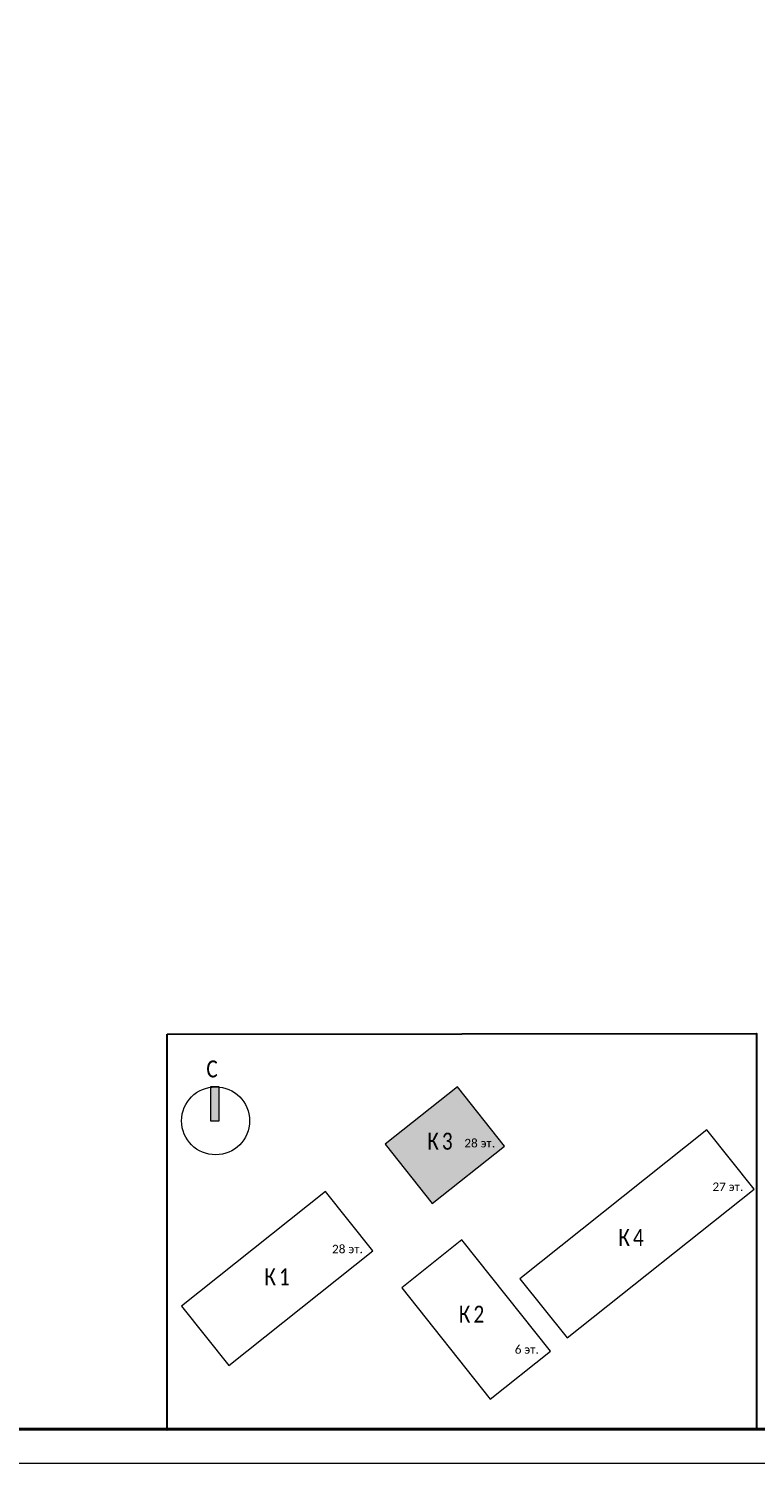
# Model space of a CAD drawing. Header units: millimetres. Extents: x -195178 to 1761886, y 140622 to 301105.
# Tile 81 of 131: x 800540 to 811221, y 182305 to 203401. Entities that reach past the tile are written whole.
import ezdxf

# ---------------------------------------------------------------- set-up
doc = ezdxf.new("R2010")
doc.units = ezdxf.units.MM
doc.layers.get('Defpoints').update_dxf_attribs({"color": 252})
doc.layers.add('0_S_Grey_01', color=9, linetype='Continuous', lineweight=5, true_color=0x808080)
doc.layers.add('Рамка', color=7, linetype='Continuous', lineweight=18)
doc.layers.add('Типовые аннотации', color=252, linetype='Continuous', lineweight=5)
doc.layers.add('формат', color=250, linetype='Continuous')
doc.styles.add('Arial', font='arial.ttf', dxfattribs={"width": 0.9, "height": 699.9999999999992})
doc.styles.add('Calibri Light_10', font='calibril.ttf', dxfattribs={"height": 1})
doc.styles.add('Calibri Light_9', font='isocpeur.ttf', dxfattribs={"width": 0.8, "height": 2})

# ---------------------------------------------------------------- blocks, each defined once
blk = doc.blocks.new('*U29')
at = {"color": 0, "lineweight": 0}
blk.add_lwpolyline([(-594, 4.393872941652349e-15), (6.661338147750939e-14, 6.661338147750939e-14), (3.331937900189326e-14, 420.0000000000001), (-594.0000000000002, 420.0000000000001)], close=True, dxfattribs=at)
at = {"lineweight": 40}
blk.add_lwpolyline([(-574, 5.000000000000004), (-4.999999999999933, 5.000000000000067), (-4.999999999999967, 415.0000000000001), (-574.0000000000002, 415.0000000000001)], close=True, dxfattribs=at)
at = {"style": 'Arial', "width": 0.9, "flags": 8}
blk.add_attdef('FORMAT', (-36.87188609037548, 1.257088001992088), '', height=2.8, dxfattribs=at)
blk = doc.blocks.new('0_AS_SLK8_BUG_2000 - 0_AS_SLK8_BUG_2000-4765957-Надземная часть_ Корпус 3_ План 1 этажа на отм_-1_640')
at = {"layer": 'Типовые аннотации'}
blk.add_hatch(color=256, dxfattribs=at).paths.add_polyline_path([(-64.89341031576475, 34.73339586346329), (-65.89341031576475, 34.73339586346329), (-65.89341031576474, 38.73339586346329), (-64.89341031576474, 38.73339586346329)])
at = {"layer": 'Типовые аннотации', "true_color": 0xc0c0c0}
blk.add_hatch(color=9, dxfattribs=at).paths.add_polyline_path([(-31.32252260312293, 31.77071233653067), (-39.81073791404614, 25.012554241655), (-45.35429616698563, 31.97523776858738), (-36.8660808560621, 38.73339586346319)])
at = {"layer": '0_S_Grey_01'}
for p, q in [((-36.8660808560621, 38.73339586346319), (-45.35429616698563, 31.97523776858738)), ((-31.32252260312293, 31.77071233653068), (-36.8660808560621, 38.73339586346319)), ((-7.517170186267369, 33.65954697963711), (-29.50047435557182, 16.15685182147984)), ((-1.973611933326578, 26.69686345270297), (-7.517170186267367, 33.65954697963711)), ((-45.35429616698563, 31.97523776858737), (-39.81073791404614, 25.012554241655)), ((-39.81073791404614, 25.012554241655), (-31.32252260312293, 31.77071233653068)), ((-52.35609507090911, 26.40053658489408), (-69.29341031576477, 12.91536332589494)), ((-46.8125368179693, 19.4378530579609), (-52.35609507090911, 26.40053658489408)), ((-23.95691610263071, 9.194168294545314), (-1.973611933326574, 26.69686345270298)), ((-36.33025549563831, 20.72135777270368), (-43.4102876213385, 15.08436876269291)), ((-25.91272608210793, 7.636989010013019), (-36.33025549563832, 20.72135777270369)), ((-63.7498520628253, 5.952679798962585), (-46.8125368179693, 19.4378530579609)), ((-29.50047435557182, 16.15685182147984), (-23.95691610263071, 9.194168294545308)), ((-43.4102876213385, 15.08436876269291), (-32.99275820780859, 2.000000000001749)), ((-69.29341031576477, 12.91536332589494), (-63.7498520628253, 5.952679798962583)), ((-32.9927582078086, 2.000000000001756), (-25.91272608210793, 7.63698901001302))]:
    blk.add_line(p, q, dxfattribs=at)
at = {"layer": 'Типовые аннотации'}
for p, q in [((-64.89341031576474, 38.73339586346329), (-65.89341031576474, 38.73339586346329)), ((-65.89341031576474, 38.73339586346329), (-65.89341031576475, 34.73339586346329)), ((-64.89341031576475, 34.73339586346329), (-64.89341031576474, 38.73339586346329)), ((-36.8660808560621, 38.73339586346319), (-45.35429616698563, 31.97523776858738)), ((-31.32252260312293, 31.77071233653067), (-36.8660808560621, 38.73339586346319)), ((-65.89341031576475, 34.73339586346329), (-64.89341031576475, 34.73339586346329)), ((-45.35429616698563, 31.97523776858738), (-39.81073791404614, 25.012554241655)), ((-39.81073791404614, 25.012554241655), (-31.32252260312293, 31.77071233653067))]:
    blk.add_line(p, q, dxfattribs=at)
blk.add_circle((-65.29341031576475, 34.73339586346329), 3.999999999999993, dxfattribs=at)
at = {"layer": 'Типовые аннотации', "attachment_point": 1}
for s, insert, char_height, width, style in [('\\fCalibri Light|b0|i0|c204|p34|;C', (-66.37824129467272, 41.84007573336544), 2, 2.0843875, 'Calibri Light_9'), ('\\fCalibri Light|b0|i0|c204|p34|;К', (-40.39984909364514, 33.33828071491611), 2, 2.0843875, 'Calibri Light_9'), ('\\fCalibri Light|b0|i0|c204|p34|;3', (-38.68005742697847, 33.33828071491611), 2, 1.92405, 'Calibri Light_9'), ('28 ', (-36.04619677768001, 32.60764187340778), 1, 2.32489375, 'Calibri Light_10'), ('эт', (-34.12796761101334, 32.60764187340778), 1, 1.603375, 'Calibri Light_10'), ('\\fCalibri Light|b0|i0|c204|p34|;.', (-32.80505094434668, 32.60764187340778), 1, 0.4810124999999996, 'Calibri Light_10')]:
    blk.add_mtext(s, dxfattribs=dict(at, insert=insert, char_height=char_height, width=width, style=style))
at = {"layer": 'Типовые аннотации', "color": 8, "true_color": 0x808080, "attachment_point": 1}
for s, insert, char_height, width, style in [('\\fCalibri Light|b0|i0|c204|p34|;К', (-40.39984909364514, 33.33828071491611), 2, 2.0843875, 'Calibri Light_9'), ('\\fCalibri Light|b0|i0|c204|p34|;3', (-38.68005742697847, 33.33828071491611), 2, 1.92405, 'Calibri Light_9'), ('28 ', (-36.04619677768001, 32.60764187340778), 1, 2.32489375, 'Calibri Light_10'), ('эт', (-34.12796761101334, 32.60764187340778), 1, 1.603375, 'Calibri Light_10'), ('\\fCalibri Light|b0|i0|c204|p34|;.', (-32.80505094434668, 32.60764187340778), 1, 0.4810124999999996, 'Calibri Light_10'), ('27 ', (-6.864468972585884, 27.4772806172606), 1, 2.32489375, 'Calibri Light_10'), ('эт', (-4.946239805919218, 27.4772806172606), 1, 1.603375, 'Calibri Light_10'), ('\\fCalibri Light|b0|i0|c204|p34|;.', (-3.623323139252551, 27.4772806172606), 1, 0.4810124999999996, 'Calibri Light_10'), ('\\fCalibri Light|b0|i0|c204|p34|;К', (-17.92569001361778, 22.00657472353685), 2, 2.0843875, 'Calibri Light_9'), ('\\fCalibri Light|b0|i0|c204|p34|;4', (-16.20589834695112, 22.00657472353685), 2, 1.92405, 'Calibri Light_9'), ('28 ', (-51.60674181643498, 20.15287817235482), 1, 2.32489375, 'Calibri Light_10'), ('эт', (-49.68851264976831, 20.15287817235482), 1, 1.603375, 'Calibri Light_10'), ('\\fCalibri Light|b0|i0|c204|p34|;.', (-48.36559598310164, 20.15287817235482), 1, 0.4810124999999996, 'Calibri Light_10'), ('\\fCalibri Light|b0|i0|c204|p34|;К', (-59.55569245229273, 17.38921328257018), 2, 2.0843875, 'Calibri Light_9'), ('\\fCalibri Light|b0|i0|c204|p34|;1', (-57.83590078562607, 17.38921328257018), 2, 1.92405, 'Calibri Light_9'), ('\\fCalibri Light|b0|i0|c204|p34|;К', (-36.69054182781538, 12.9809562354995), 2, 2.0843875, 'Calibri Light_9'), ('\\fCalibri Light|b0|i0|c204|p34|;2', (-34.97075016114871, 12.9809562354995), 2, 1.92405, 'Calibri Light_9'), ('6 ', (-30.11289359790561, 8.335616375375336), 1, 1.36286875, 'Calibri Light_10'), ('эт', (-28.98841443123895, 8.335616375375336), 1, 1.603375, 'Calibri Light_10'), ('\\fCalibri Light|b0|i0|c204|p34|;.', (-27.66549776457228, 8.335616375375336), 1, 0.4810125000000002, 'Calibri Light_10')]:
    blk.add_mtext(s, dxfattribs=dict(at, insert=insert, char_height=char_height, width=width, style=style))

msp = doc.modelspace()

# ---------------------------------------------------------------- linework, layer by layer
at = {"layer": 'Defpoints', "color": 3, "lineweight": 30}
msp.add_lwpolyline([(802576.8598738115, 188615.784122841), (811239.8598738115, 188626.784122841), (811239.8598738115, 182804.784122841), (802576.8598738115, 182793.784122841)], close=True, dxfattribs=at)
at = {"layer": 'Рамка'}
msp.add_lwpolyline([(772839.8598738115, 182804.784122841), (829739.8598738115, 182804.784122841), (829739.8598738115, 223804.784122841), (772839.8598738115, 223804.784122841)], close=True, dxfattribs=at)

# ---------------------------------------------------------------- block references
at = {"layer": 'Типовые аннотации', "xscale": 125, "yscale": 125, "zscale": 125}
msp.add_blockref('0_AS_SLK8_BUG_2000 - 0_AS_SLK8_BUG_2000-4765957-Надземная часть_ Корпус 3_ План 1 этажа на отм_-1_640', (811449.3398394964, 182999.3601261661), dxfattribs=at)
at = {"layer": 'формат', "xscale": 100, "yscale": 100, "zscale": 100}
msp.add_blockref('*U29', (830239.8598738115, 182304.784122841), dxfattribs=at)

doc.saveas('drawing.dxf')
